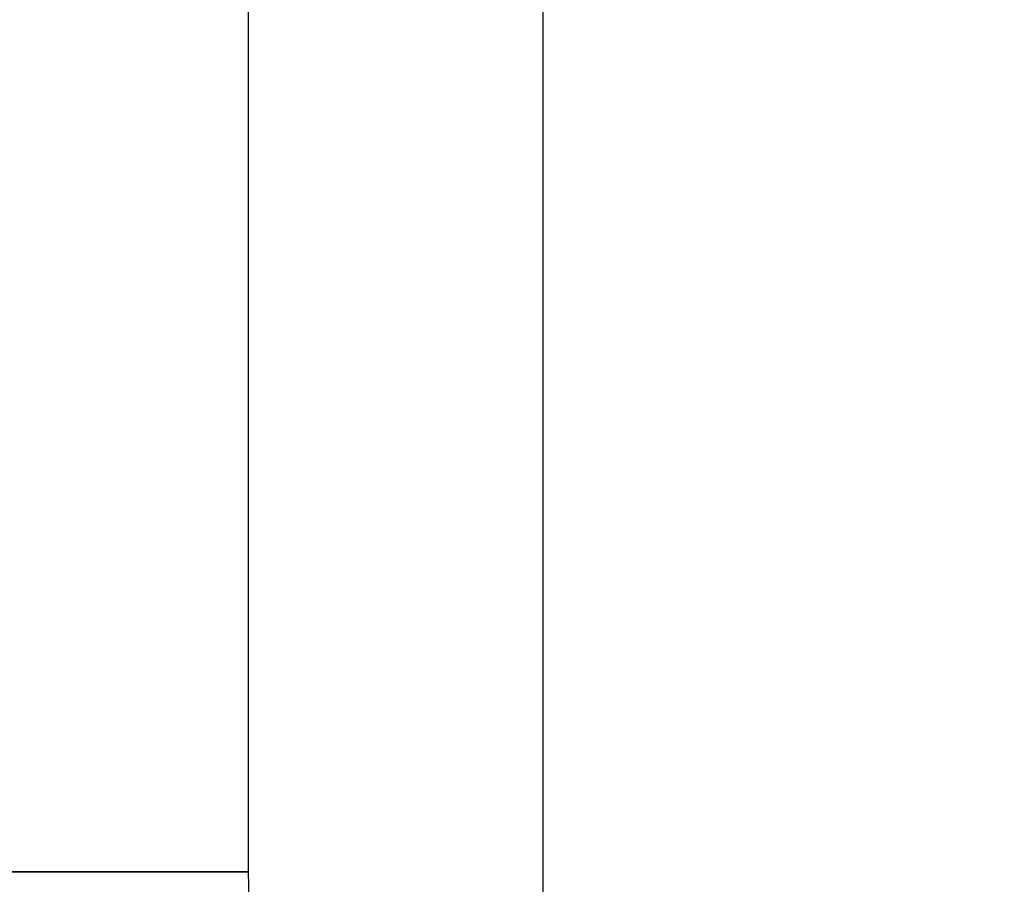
# Model space of a CAD drawing. Header units: millimetres. Extents: x -146 to 146, y 30 to 118.
# Tile 74 of 256: x -141.49 to -141.16, y 77.496 to 77.786. Entities that reach past the tile are written whole.
import ezdxf

# ---------------------------------------------------------------- set-up
doc = ezdxf.new("R2010")
doc.units = ezdxf.units.MM
doc.layers.add('NEO mini i', color=7, linetype='Continuous', true_color=0x000000)

msp = doc.modelspace()

# ---------------------------------------------------------------- meshes
at = {"layer": 'NEO mini i'}
mesh = msp.add_polyface(dxfattribs=at)
corners = [(-143, 76.5, 44.59999847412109), (-143, 76.5, 43.59999847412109), (-141.5, 76.5, 43.59999847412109), (-142.2388000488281, 76.5, 48.42683410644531), (-142.5693969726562, 76.5, 47.50284576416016), (-142.8078460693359, 76.5, 46.5509033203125), (-143, 76.5, 43.09999847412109), (-143, 76.5, 41.22499847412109), (-141.5, 76.5, 43.09999847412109), (-143, 76.5, 39.34999847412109), (-143, 76.5, 37.47499847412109), (-141.8192138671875, 76.5, 49.31396865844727), (-143, 76.5, 29.97500038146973), (-143, 76.5, 28.10000038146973), (-141.5, 76.5, 28.10000038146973), (-141.5, 76.5, -66.4000015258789), (-142, 76.5, -50.73333358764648), (-142, 76.5, -66.4000015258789), (-143, 76.5, -78.1500015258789), (-143, 76.5, -80.0250015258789), (-141.5, 76.5, -81.9000015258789), (-141.9459228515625, 76.5, -84.38514709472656), (-141.5, 76.5, -82.4000015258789), (-142, 76.5, -83.4000015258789), (-142, 76.5, -82.4000015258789), (-141.7843322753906, 76.5, -85.35845184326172), (-141.5171661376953, 76.5, -86.30821990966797), (-142, 76.5, -83.4000015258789), (-142.5753021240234, 76.79289245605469, -84.99418640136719), (-141.8778076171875, 76.5, -84.87805938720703), (-142.2842254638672, 77.5, -87.11526489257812), (-142.134033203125, 76.79289245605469, -86.68592071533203), (-142.5952453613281, 77.5, -86.21627044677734), (-141.7086181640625, 76.5, -85.67153930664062), (-141.8891906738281, 77.5, -87.98064422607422), (-141.8010101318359, 76.79289245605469, -87.49513244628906), (-141.4137268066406, 77.5, -88.8045654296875), (-141.3964691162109, 76.79289245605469, -88.27106475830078), (-141.159912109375, 76.5, -87.19682312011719), (-141.4686737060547, 76.5, -86.44656372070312), (-142.7071075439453, 76.79289245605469, -83.4000015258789), (-141.9459228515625, 76.5, -84.38514709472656), (-141.7843322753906, 76.5, -85.35845184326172), (-141.5171661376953, 76.5, -86.30821990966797), (-142.2842254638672, 77.5, -87.11526489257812), (-142.2842254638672, 78, -87.11526489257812), (-141.8891906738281, 78, -87.98064422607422), (-141.8891906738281, 77.5, -87.98064422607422), (-141.4137268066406, 78, -88.8045654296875), (-142.5952453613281, 77.5, -86.21627044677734), (-141.4137268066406, 77.5, -88.8045654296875), (-142.2388000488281, 78, 48.42683410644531), (-142.2388000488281, 76.5, 48.42683410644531), (-141.8192138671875, 76.5, 49.31396865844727), (-141.8192138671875, 78, 49.31396865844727), (-141.314697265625, 76.5, 50.15570068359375), (-141.314697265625, 78, 50.15570068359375), (-142.5693969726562, 78, 47.50284576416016), (-142.5693969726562, 76.5, 47.50284576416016), (-141.5, 78, 28.10000038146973), (-141.5, 76.5, 28.10000038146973), (-143, 76.5, 28.10000038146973), (-143, 78.35713958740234, 28.10000038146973), (-141.5, 78, 27.60000038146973), (-142, 76.5, 27.60000038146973), (-141.5, 76.5, 27.60000038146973), (-142.7071075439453, 76.79289245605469, 27.60000038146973), (-142.7071075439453, 76.79289245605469, 27.60000038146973), (-142, 76.5, 11.93333339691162), (-142, 76.5, 27.60000038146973), (-142, 76.5, -3.733333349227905), (-142.7071075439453, 76.79289245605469, -66.4000015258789), (-142, 76.5, -35.06666564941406), (-142, 76.5, -19.39999961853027), (-142, 76.5, -50.73333358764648), (-142, 76.5, -66.4000015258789), (-142.7071075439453, 76.79289245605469, -66.4000015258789), (-143, 77.5, -66.4000015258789), (-141.5, 78, -66.4000015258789), (-141.5, 76.5, -66.4000015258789), (-142, 76.5, -66.4000015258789), (-143, 78.35713958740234, -66.9000015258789), (-143, 76.5, -66.9000015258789), (-141.5, 76.5, -66.9000015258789), (-141.5, 78, -66.9000015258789), (-143, 78.35713958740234, 43.09999847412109), (-143, 76.5, 43.09999847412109), (-141.5, 76.5, 43.09999847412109), (-141.5, 78, 43.09999847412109), (-143, 78, 43.59999847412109), (-141.5, 78, 43.59999847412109), (-141.5, 76.5, 43.59999847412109), (-143, 76.5, 43.59999847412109), (-141.5, 78, -81.9000015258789), (-141.5, 76.5, -81.9000015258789), (-143, 76.5, -81.9000015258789), (-143, 78.35713958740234, -81.9000015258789), (-141.5, 78, -82.4000015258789), (-142, 76.5, -82.4000015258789), (-141.5, 76.5, -82.4000015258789), (-142.7071075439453, 76.79289245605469, -82.4000015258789), (-142, 76.5, -83.4000015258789), (-142, 76.5, -82.4000015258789), (-142.7071075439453, 76.79289245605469, -82.4000015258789), (-142.7071075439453, 76.79289245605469, -83.4000015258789)]
mesh.append_faces([[corners[k] for k in face] for face in [(0, 1, 2, 2), (2, 3, 4, 4), (4, 5, 2, 2), (6, 7, 8, 8), (9, 10, 8, 8), (2, 11, 3, 3), (12, 13, 14, 14), (15, 16, 17, 17), (18, 19, 20, 20), (21, 22, 23, 23), (24, 23, 22, 22), (21, 25, 22, 22), (22, 25, 26, 26), (27, 28, 29, 29), (30, 31, 32, 32), (28, 31, 33, 33), (30, 34, 35, 31), (34, 36, 37, 35), (35, 38, 39, 31), (40, 28, 27, 27), (41, 27, 29, 29), (42, 29, 33, 33), (28, 33, 29, 29), (33, 43, 42, 42), (41, 29, 42, 42), (31, 39, 33, 33), (33, 39, 43, 43), (44, 45, 46, 46), (47, 46, 48, 48), (45, 44, 49, 49), (50, 47, 48, 48), (44, 46, 47, 47), (51, 52, 53, 54), (54, 53, 55, 56), (57, 58, 52, 51), (59, 60, 61, 62), (63, 64, 65, 65), (66, 64, 63, 63), (67, 68, 69, 69), (67, 70, 68, 68), (71, 72, 73, 73), (71, 74, 72, 72), (73, 70, 67, 67), (71, 75, 74, 74), (67, 71, 73, 73), (76, 77, 78, 78), (78, 79, 80, 80), (76, 78, 80, 80), (81, 82, 83, 84), (85, 86, 87, 88), (89, 90, 91, 92), (93, 94, 95, 96), (97, 98, 99, 99), (100, 98, 97, 97), (101, 102, 103, 104)]])

doc.saveas('drawing.dxf')
